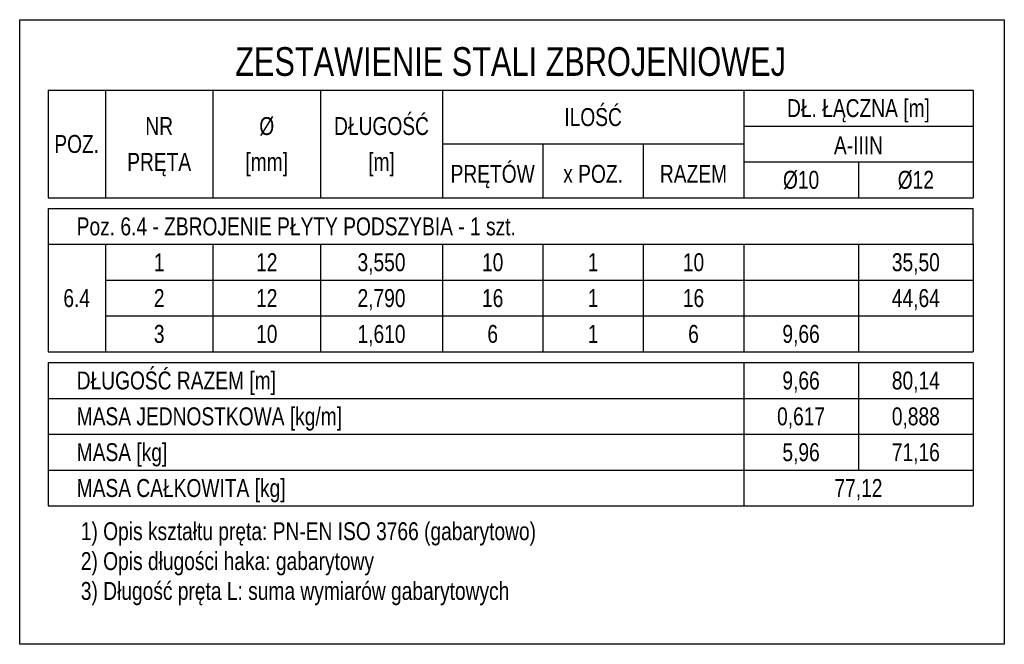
# Model space of a CAD drawing. Header units: millimetres. Extents: x -14651 to 169533, y -50079 to -19374.
# Tile 3 of 12: x -13753 to -13067, y -20079 to -19644. Entities that reach past the tile are written whole.
import ezdxf
from ezdxf.enums import TextEntityAlignment as Align

# ---------------------------------------------------------------- set-up
doc = ezdxf.new("R2010")
doc.units = ezdxf.units.MM
doc.header["$LTSCALE"] = 10
doc.layers.add('BZ_obw', color=230, linetype='Continuous', plot=False)
for name, color, linetype in [('BZ_tab', 7, 'Continuous'), ('BZ_txg', 3, 'Continuous'), ('BZ_txs', 2, 'Continuous')]:
    doc.layers.add(name, color=color, linetype=linetype)
doc.styles.add('BIKTG', font='bikromsw.shx', dxfattribs={"width": 0.8})
doc.styles.add('BIKTS', font='bikromsw.shx', dxfattribs={"width": 0.8})

msp = doc.modelspace()

# ---------------------------------------------------------------- linework, layer by layer
at = {"layer": 'BZ_obw', "lineweight": -2}
msp.add_lwpolyline([(-13753.17, -19643.76), (-13066.75, -19643.76), (-13066.75, -20079.47), (-13753.17, -20079.47)], close=True, dxfattribs=at)
at = {"layer": 'BZ_tab', "lineweight": -2}
for p, q in [((-13733.43, -19692.95), (-13693.43, -19692.95)), ((-13733.43, -19692.95), (-13733.43, -19767.95)), ((-13693.43, -19692.95), (-13618.43, -19692.95)), ((-13693.43, -19692.95), (-13693.43, -19767.95)), ((-13618.43, -19692.95), (-13543.43, -19692.95)), ((-13618.43, -19692.95), (-13618.43, -19767.95)), ((-13543.43, -19692.95), (-13458.43, -19692.95)), ((-13543.43, -19692.95), (-13543.43, -19767.95)), ((-13458.43, -19692.95), (-13248.43, -19692.95)), ((-13458.43, -19692.95), (-13458.43, -19767.95)), ((-13248.43, -19692.95), (-13088.43, -19692.95)), ((-13248.43, -19692.95), (-13248.43, -19767.95)), ((-13088.43, -19692.95), (-13088.43, -19767.95)), ((-13248.43, -19717.95), (-13088.43, -19717.95)), ((-13088.43, -19717.95), (-13088.43, -19742.95)), ((-13458.43, -19730.45), (-13248.43, -19730.45)), ((-13388.43, -19730.45), (-13388.43, -19767.95)), ((-13318.43, -19730.45), (-13318.43, -19767.95)), ((-13248.43, -19742.95), (-13088.43, -19742.95)), ((-13168.43, -19742.95), (-13168.43, -19767.95)), ((-13088.43, -19742.95), (-13088.43, -19767.95)), ((-13733.43, -19767.95), (-13693.43, -19767.95)), ((-13693.43, -19767.95), (-13618.43, -19767.95)), ((-13618.43, -19767.95), (-13543.43, -19767.95)), ((-13543.43, -19767.95), (-13458.43, -19767.95)), ((-13458.43, -19767.95), (-13388.43, -19767.95)), ((-13388.43, -19767.95), (-13318.43, -19767.95)), ((-13318.43, -19767.95), (-13248.43, -19767.95)), ((-13248.43, -19767.95), (-13168.43, -19767.95)), ((-13168.43, -19767.95), (-13088.43, -19767.95)), ((-13733.43, -19775.45), (-13693.43, -19775.45)), ((-13733.43, -19775.45), (-13733.43, -19800.45)), ((-13693.43, -19775.45), (-13618.43, -19775.45)), ((-13618.43, -19775.45), (-13543.43, -19775.45)), ((-13543.43, -19775.45), (-13458.43, -19775.45)), ((-13458.43, -19775.45), (-13388.43, -19775.45)), ((-13388.43, -19775.45), (-13318.43, -19775.45)), ((-13318.43, -19775.45), (-13248.43, -19775.45)), ((-13248.43, -19775.45), (-13168.43, -19775.45)), ((-13168.43, -19775.45), (-13088.43, -19775.45)), ((-13088.43, -19800.45), (-13088.43, -19775.45)), ((-13733.43, -19800.45), (-13693.43, -19800.45)), ((-13733.43, -19800.45), (-13733.43, -19825.45)), ((-13693.43, -19800.45), (-13618.43, -19800.45)), ((-13693.43, -19800.45), (-13693.43, -19825.45)), ((-13618.43, -19800.45), (-13543.43, -19800.45)), ((-13618.43, -19800.45), (-13618.43, -19825.45)), ((-13543.43, -19800.45), (-13458.43, -19800.45)), ((-13543.43, -19800.45), (-13543.43, -19825.45)), ((-13458.43, -19800.45), (-13388.43, -19800.45)), ((-13458.43, -19800.45), (-13458.43, -19825.45)), ((-13388.43, -19800.45), (-13318.43, -19800.45)), ((-13388.43, -19800.45), (-13388.43, -19825.45)), ((-13318.43, -19800.45), (-13248.43, -19800.45)), ((-13318.43, -19800.45), (-13318.43, -19825.45)), ((-13248.43, -19800.45), (-13168.43, -19800.45)), ((-13248.43, -19800.45), (-13248.43, -19825.45)), ((-13168.43, -19800.45), (-13088.43, -19800.45)), ((-13168.43, -19800.45), (-13168.43, -19825.45)), ((-13088.43, -19800.45), (-13088.43, -19825.45)), ((-13733.43, -19825.45), (-13733.43, -19850.45)), ((-13693.43, -19825.45), (-13618.43, -19825.45)), ((-13693.43, -19825.45), (-13693.43, -19850.45)), ((-13618.43, -19825.45), (-13543.43, -19825.45)), ((-13618.43, -19825.45), (-13618.43, -19850.45)), ((-13543.43, -19825.45), (-13458.43, -19825.45)), ((-13543.43, -19825.45), (-13543.43, -19850.45)), ((-13458.43, -19825.45), (-13388.43, -19825.45)), ((-13458.43, -19825.45), (-13458.43, -19850.45)), ((-13388.43, -19825.45), (-13318.43, -19825.45)), ((-13388.43, -19825.45), (-13388.43, -19850.45)), ((-13318.43, -19825.45), (-13248.43, -19825.45)), ((-13318.43, -19825.45), (-13318.43, -19850.45)), ((-13248.43, -19825.45), (-13168.43, -19825.45)), ((-13248.43, -19825.45), (-13248.43, -19850.45)), ((-13168.43, -19825.45), (-13088.43, -19825.45)), ((-13168.43, -19825.45), (-13168.43, -19850.45)), ((-13088.43, -19825.45), (-13088.43, -19850.45)), ((-13733.43, -19850.45), (-13733.43, -19875.45)), ((-13693.43, -19850.45), (-13618.43, -19850.45)), ((-13693.43, -19850.45), (-13693.43, -19875.45)), ((-13618.43, -19850.45), (-13543.43, -19850.45)), ((-13618.43, -19850.45), (-13618.43, -19875.45)), ((-13543.43, -19850.45), (-13458.43, -19850.45)), ((-13543.43, -19850.45), (-13543.43, -19875.45)), ((-13458.43, -19850.45), (-13388.43, -19850.45)), ((-13458.43, -19850.45), (-13458.43, -19875.45)), ((-13388.43, -19850.45), (-13318.43, -19850.45)), ((-13388.43, -19850.45), (-13388.43, -19875.45)), ((-13318.43, -19850.45), (-13248.43, -19850.45)), ((-13318.43, -19850.45), (-13318.43, -19875.45)), ((-13248.43, -19850.45), (-13168.43, -19850.45)), ((-13248.43, -19850.45), (-13248.43, -19875.45)), ((-13168.43, -19850.45), (-13088.43, -19850.45)), ((-13168.43, -19850.45), (-13168.43, -19875.45)), ((-13088.43, -19850.45), (-13088.43, -19875.45)), ((-13733.43, -19875.45), (-13693.43, -19875.45)), ((-13693.43, -19875.45), (-13618.43, -19875.45)), ((-13618.43, -19875.45), (-13543.43, -19875.45)), ((-13543.43, -19875.45), (-13458.43, -19875.45)), ((-13458.43, -19875.45), (-13388.43, -19875.45)), ((-13388.43, -19875.45), (-13318.43, -19875.45)), ((-13318.43, -19875.45), (-13248.43, -19875.45)), ((-13248.43, -19875.45), (-13168.43, -19875.45)), ((-13168.43, -19875.45), (-13088.43, -19875.45)), ((-13733.43, -19882.95), (-13693.43, -19882.95)), ((-13733.43, -19882.95), (-13733.43, -19907.95)), ((-13693.43, -19882.95), (-13618.43, -19882.95)), ((-13618.43, -19882.95), (-13543.43, -19882.95)), ((-13543.43, -19882.95), (-13458.43, -19882.95)), ((-13458.43, -19882.95), (-13388.43, -19882.95)), ((-13388.43, -19882.95), (-13318.43, -19882.95)), ((-13318.43, -19882.95), (-13248.43, -19882.95)), ((-13248.43, -19882.95), (-13248.43, -19907.95)), ((-13248.43, -19882.95), (-13168.43, -19882.95)), ((-13248.43, -19882.95), (-13248.43, -19907.95)), ((-13168.43, -19882.95), (-13088.43, -19882.95)), ((-13168.43, -19882.95), (-13168.43, -19907.95)), ((-13088.43, -19882.95), (-13088.43, -19907.95)), ((-13733.43, -19907.95), (-13693.43, -19907.95)), ((-13733.43, -19907.95), (-13733.43, -19932.95)), ((-13693.43, -19907.95), (-13618.43, -19907.95)), ((-13618.43, -19907.95), (-13543.43, -19907.95)), ((-13543.43, -19907.95), (-13458.43, -19907.95)), ((-13458.43, -19907.95), (-13388.43, -19907.95)), ((-13388.43, -19907.95), (-13318.43, -19907.95)), ((-13318.43, -19907.95), (-13248.43, -19907.95)), ((-13248.43, -19907.95), (-13248.43, -19932.95)), ((-13248.43, -19907.95), (-13168.43, -19907.95)), ((-13248.43, -19907.95), (-13248.43, -19932.95)), ((-13168.43, -19907.95), (-13088.43, -19907.95)), ((-13168.43, -19907.95), (-13168.43, -19932.95)), ((-13088.43, -19907.95), (-13088.43, -19932.95)), ((-13733.43, -19932.95), (-13693.43, -19932.95)), ((-13733.43, -19932.95), (-13733.43, -19957.95)), ((-13693.43, -19932.95), (-13618.43, -19932.95)), ((-13618.43, -19932.95), (-13543.43, -19932.95)), ((-13543.43, -19932.95), (-13458.43, -19932.95)), ((-13458.43, -19932.95), (-13388.43, -19932.95)), ((-13388.43, -19932.95), (-13318.43, -19932.95)), ((-13318.43, -19932.95), (-13248.43, -19932.95)), ((-13248.43, -19932.95), (-13248.43, -19957.95)), ((-13248.43, -19932.95), (-13168.43, -19932.95)), ((-13248.43, -19932.95), (-13248.43, -19957.95)), ((-13168.43, -19932.95), (-13088.43, -19932.95)), ((-13168.43, -19932.95), (-13168.43, -19957.95)), ((-13088.43, -19932.95), (-13088.43, -19957.95)), ((-13733.43, -19957.95), (-13693.43, -19957.95)), ((-13733.43, -19957.95), (-13733.43, -19982.95)), ((-13693.43, -19957.95), (-13618.43, -19957.95)), ((-13618.43, -19957.95), (-13543.43, -19957.95)), ((-13543.43, -19957.95), (-13458.43, -19957.95)), ((-13458.43, -19957.95), (-13388.43, -19957.95)), ((-13388.43, -19957.95), (-13318.43, -19957.95)), ((-13318.43, -19957.95), (-13248.43, -19957.95)), ((-13248.43, -19957.95), (-13248.43, -19982.95)), ((-13248.43, -19957.95), (-13168.43, -19957.95)), ((-13168.43, -19957.95), (-13088.43, -19957.95)), ((-13088.43, -19957.95), (-13088.43, -19982.95)), ((-13733.43, -19982.95), (-13693.43, -19982.95)), ((-13693.43, -19982.95), (-13618.43, -19982.95)), ((-13618.43, -19982.95), (-13543.43, -19982.95)), ((-13543.43, -19982.95), (-13458.43, -19982.95)), ((-13458.43, -19982.95), (-13388.43, -19982.95)), ((-13388.43, -19982.95), (-13318.43, -19982.95)), ((-13318.43, -19982.95), (-13248.43, -19982.95)), ((-13248.43, -19982.95), (-13168.43, -19982.95)), ((-13168.43, -19982.95), (-13088.43, -19982.95))]:
    msp.add_line(p, q, dxfattribs=at)

# ---------------------------------------------------------------- texts
at = {"layer": 'BZ_txg', "lineweight": -2, "width": 0.8}
for s, height, style, p in [('ZESTAWIENIE STALI ZBROJENIOWEJ', 20, 'BIKTG', (-13410.93, -19672.95)), ('77,12', 12.5, 'BIKTS', (-13168.43, -19970.45))]:
    msp.add_text(s, height=height, dxfattribs=dict(at, style=style)).set_placement(p, align=Align.MIDDLE_CENTER)
at = {"layer": 'BZ_txg', "lineweight": -2, "style": 'BIKTS', "width": 0.8}
msp.add_text('MASA CAŁKOWITA [kg]', height=12.5, dxfattribs=at).set_placement((-13713.43, -19970.45), align=Align.MIDDLE_LEFT)
at = {"layer": 'BZ_txs', "lineweight": -2, "style": 'BIKTS', "width": 0.8}
for s, p in [('DŁ. ŁĄCZNA [m]', (-13168.43, -19705.45)), ('ILOŚĆ', (-13353.43, -19711.7)), ('NR', (-13655.93, -19717.95)), ('%%c', (-13580.93, -19717.95)), ('DŁUGOŚĆ', (-13500.93, -19717.95)), ('POZ.', (-13713.43, -19730.45)), ('A-IIIN', (-13168.43, -19731.41)), ('PRĘTA', (-13655.93, -19742.95)), ('[mm]', (-13580.93, -19742.95)), ('[m]', (-13500.93, -19742.95)), ('PRĘTÓW', (-13423.43, -19751.29)), ('x POZ.', (-13353.43, -19751.29)), ('RAZEM', (-13283.43, -19751.29)), ('%%c10', (-13208.43, -19755.45)), ('%%c12', (-13128.43, -19755.45)), ('1', (-13655.93, -19812.95)), ('12', (-13580.93, -19812.95)), ('3,550', (-13500.93, -19812.95)), ('10', (-13423.43, -19812.95)), ('1', (-13353.43, -19812.95)), ('10', (-13283.43, -19812.95)), ('35,50', (-13128.43, -19812.95)), ('6.4', (-13713.43, -19837.95)), ('2', (-13655.93, -19837.95)), ('12', (-13580.93, -19837.95)), ('2,790', (-13500.93, -19837.95)), ('16', (-13423.43, -19837.95)), ('1', (-13353.43, -19837.95)), ('16', (-13283.43, -19837.95)), ('44,64', (-13128.43, -19837.95)), ('3', (-13655.93, -19862.95)), ('10', (-13580.93, -19862.95)), ('1,610', (-13500.93, -19862.95)), ('6', (-13423.43, -19862.95)), ('1', (-13353.43, -19862.95)), ('6', (-13283.43, -19862.95)), ('9,66', (-13208.43, -19862.95)), ('9,66', (-13208.43, -19895.45)), ('80,14', (-13128.43, -19895.45)), ('0,617', (-13208.43, -19920.45)), ('0,888', (-13128.43, -19920.45)), ('5,96', (-13208.43, -19945.45)), ('71,16', (-13128.43, -19945.45))]:
    msp.add_text(s, height=12.5, dxfattribs=at).set_placement(p, align=Align.MIDDLE_CENTER)
for s, p in [('Poz. 6.4 - ZBROJENIE PŁYTY PODSZYBIA - 1 szt.', (-13713.43, -19787.95)), ('DŁUGOŚĆ RAZEM [m]', (-13713.43, -19895.45)), ('MASA JEDNOSTKOWA [kg/m]', (-13713.43, -19920.45)), ('MASA [kg]', (-13713.43, -19945.45))]:
    msp.add_text(s, height=12.5, dxfattribs=at).set_placement(p, align=Align.MIDDLE_LEFT)
at = {"layer": 'BZ_txs', "lineweight": -2, "insert": (-13710.57, -19994.32), "char_height": 12.5, "width": 437.8214, "attachment_point": 1, "style": 'BIKTS'}
msp.add_mtext('1) Opis kształtu pręta: PN-EN ISO 3766 (gabarytowo)\\P2) Opis długości haka: gabarytowy\\P3) Długość pręta L: suma wymiarów gabarytowych', dxfattribs=at)

doc.saveas('drawing.dxf')
